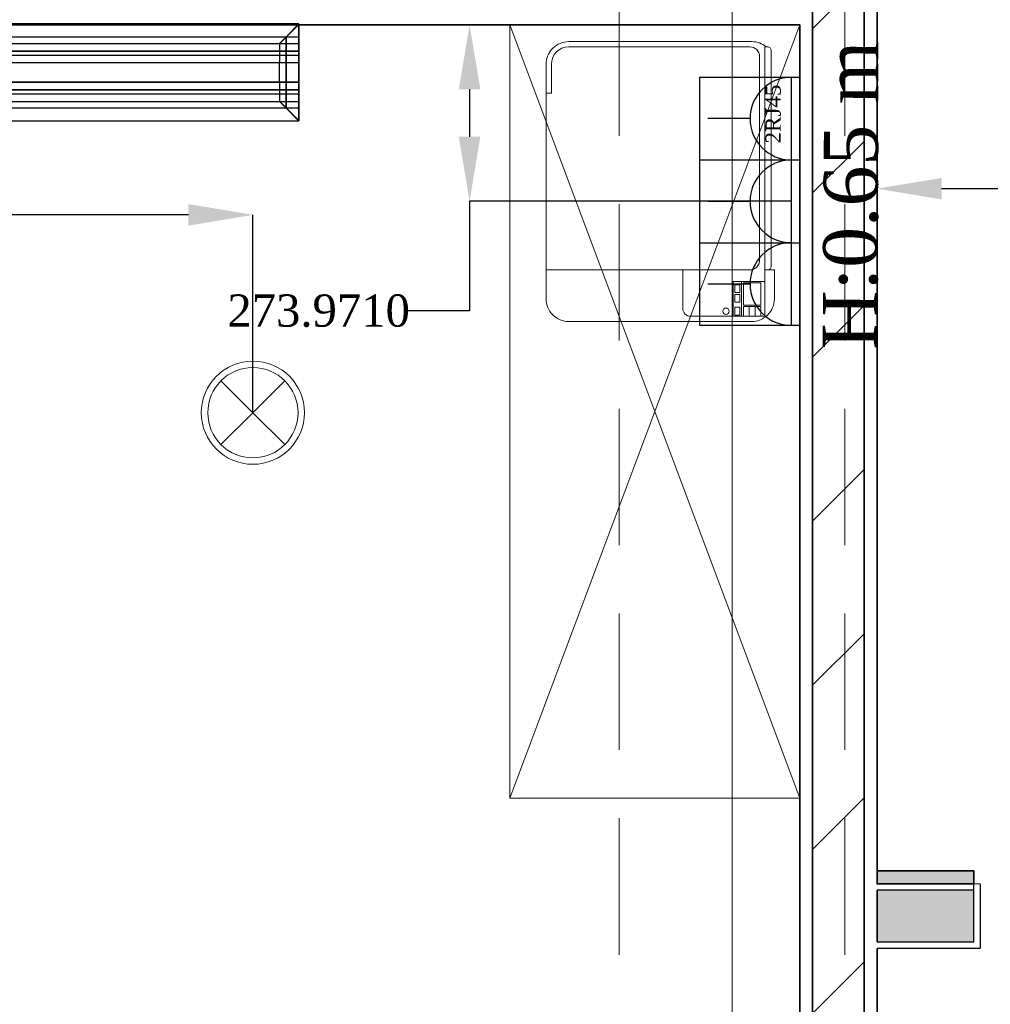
# Model space of a CAD drawing. Header units: inches. Extents: x -78787 to 29484, y -9517 to 23232.
# Tile 65 of 256: x -4774 to -3268, y -2766 to -1239. Entities that reach past the tile are written whole.
import ezdxf
from ezdxf.enums import TextEntityAlignment as Align

# ---------------------------------------------------------------- set-up
doc = ezdxf.new("R2010")
doc.units = ezdxf.units.IN
doc.header["$MEASUREMENT"] = 0
doc.linetypes.add('Dot & Dashed', pattern=[670.277762, 317.5, -176.388889, 0, -176.388874])
doc.linetypes.add('Hidden', pattern=[317.5, 211.666667, -105.833333])
for name, color, linetype in [('- განათება', 7, 'Continuous'), ('- მექანიკური ნაწილი', 7, 'Continuous'), ('- საშტეფცელო როზეტები', 7, 'Continuous'), ('Edges', 7, 'Continuous'), ('New_Structural - Bearing', 7, 'Continuous'), ('Structural - Bearing', 7, 'Continuous'), ('Structural - Grid', 7, 'Continuous')]:
    doc.layers.add(name, color=color, linetype=linetype)
for name, color, linetype, lineweight in [('New_Archicad Doors_Pen_No__1', 7, 'Continuous', 13), ('New_Interior - Furniture _Pen_No__1', 7, 'Continuous', 13), ('New_Structural - Bearing_Pen_No__1', 7, 'Continuous', 13), ('New_Structural - Bearing_Pen_No__6', 5, 'Continuous', 35)]:
    doc.layers.add(name, color=color, linetype=linetype, lineweight=lineweight)
for name, color, linetype, lineweight, true_color in [('New_Interior - Lamp_Pen_No__77', 7, 'Continuous', 20, 0xffeb28), ('New_Structural - Bearing_Pen_No__161', 7, 'Continuous', 13, 0x6a6a6a), ('New_Structural - Bearing_Pen_No__28', 7, 'Continuous', 35, 0xa80f02), ('New_Structural - Bearing_Pen_No__5', 7, 'Continuous', 25, 0x40a5ff), ('New_Structural - Bearing_Pen_No__57', 7, 'Continuous', 25, 0xdcd214), ('Structural - Bearing_Pen_No__102', 7, 'Continuous', 13, 0xcccccc), ('Structural - Grid_Pen_No__81', 7, 'Continuous', 20, 0x6a6a6a)]:
    doc.layers.add(name, color=color, linetype=linetype, lineweight=lineweight, true_color=true_color)
doc.styles.add('GENERATED_STYLE_2', font='txt')
doc.styles.get("Standard").update_dxf_attribs({"font": 'arial.ttf'})
doc.dimstyles.get("Standard").update_dxf_attribs({"dimtxt": 0.18, "dimasz": 0.18, "dimexe": 0.18, "dimexo": 0.0625, "dimgap": 0.09, "dimtad": 0, "dimtih": 1, "dimtoh": 1, "dimdec": 4, "dimzin": 0, "dimdsep": 46, "dimtxsty": 'Standard', "dimcen": 0.09, "dimadec": 0, "dimazin": 0, "dimtfac": 1, "dimtdec": 4, "dimtofl": 0, "dimtmove": 0, "dimatfit": 3, "dimfxl": 1, "dimtolj": 1, "dimtzin": 0, "dimarcsym": 0})

# ---------------------------------------------------------------- blocks, each defined once
blk = doc.blocks.new('Wall_32', base_point=(-28783.8, 14838))
at = {"layer": 'New_Structural - Bearing_Pen_No__57', "linetype": 'Continuous', "lineweight": 25, "true_color": 0xdcd214}
h = blk.add_hatch(dxfattribs=at)
h.set_pattern_fill('MASONRY_BLOCK', color=52, style=0, pattern_type=2)
h.set_pattern_definition([(45, (0, 0), (-127.2792, 127.2792), [])])
h.paths.add_polyline_path([(-28883.8, 19793), (-28883.8, 14838), (-28803.8, 14838), (-28803.8, 19793)])
at = {"layer": 'New_Structural - Bearing_Pen_No__6', "color": 5, "linetype": 'Continuous', "lineweight": 35}
for p, q in [((-28883.8, 19793), (-28883.8, 14838)), ((-28803.8, 14838), (-28803.8, 19793))]:
    blk.add_line(p, q, dxfattribs=at)
at = {"layer": 'New_Structural - Bearing_Pen_No__6', "color": 5, "linetype": 'Continuous', "lineweight": 35, "flags": 128}
for points in [[(-28783.8, 18460.3), (-28783.8, 20488)], [(-28903.8, 19773), (-28903.8, 14838)], [(-28783.8, 18350.3), (-28783.8, 18430.3)], [(-28783.8, 14838), (-28783.8, 18340.3)]]:
    blk.add_lwpolyline(points, dxfattribs=at)
blk = doc.blocks.new('Wall_34', base_point=(-28783.8, 19893))
at = {"layer": 'New_Structural - Bearing_Pen_No__6', "color": 5, "linetype": 'Continuous', "lineweight": 35, "flags": 128}
blk.add_lwpolyline([(-32030.5, 19773), (-28903.8, 19773)], dxfattribs=at)
blk = doc.blocks.new('Exterior Sliding Door')
at = {"layer": 'New_Archicad Doors_Pen_No__1', "color": 7, "linetype": 'Continuous', "lineweight": 13}
for p, q in [((-300, 45), (700, 45)), ((-300, 5), (-300, 45)), ((700, 45), (700, 5)), ((-490, 0), (-490, -100)), ((700, 5), (-300, 5)), ((490, 0), (490, -100)), ((-500, -100), (-490, -100)), ((500, -100), (490, -100))]:
    blk.add_line(p, q, dxfattribs=at)
blk = doc.blocks.new('Wall_83', base_point=(-16783.8, 18440.3))
at = {"layer": 'New_Structural - Bearing_Pen_No__57', "linetype": 'Continuous', "lineweight": 25, "true_color": 0xdcd214}
blk.add_hatch(color=52, dxfattribs=at).paths.add_polyline_path([(-28783.8, 18350.3), (-28633.8, 18350.3), (-28633.8, 18430.3), (-28783.8, 18430.3)])
at = {"layer": 'New_Structural - Bearing_Pen_No__1', "color": 7, "linetype": 'Continuous', "lineweight": 13}
blk.add_line((-28633.8, 18440.3), (-28623.8, 18440.3), dxfattribs=at)
at = {"layer": 'New_Structural - Bearing_Pen_No__1', "color": 7, "linetype": 'Continuous', "lineweight": 13, "flags": 128}
blk.add_lwpolyline([(-28783.8, 18430.3), (-28783.8, 18350.3)], dxfattribs=at)
at = {"layer": 'New_Structural - Bearing_Pen_No__5', "color": 161, "linetype": 'Continuous', "lineweight": 25, "true_color": 0x40a5ff}
for p, q in [((-28633.8, 18350.3), (-28633.8, 18440.3)), ((-28623.8, 18440.3), (-28623.8, 18340.3)), ((-28633.8, 18430.3), (-28783.8, 18430.3)), ((-28783.8, 18350.3), (-28633.8, 18350.3)), ((-28633.8, 18340.3), (-28623.8, 18340.3))]:
    blk.add_line(p, q, dxfattribs=at)
at = {"layer": 'New_Structural - Bearing_Pen_No__5', "color": 161, "linetype": 'Continuous', "lineweight": 25, "true_color": 0x40a5ff, "flags": 128}
blk.add_lwpolyline([(-28783.8, 18340.3), (-28633.8, 18340.3)], dxfattribs=at)
at = {"layer": 'New_Archicad Doors_Pen_No__1', "color": 7, "linetype": 'Continuous', "lineweight": 13, "zscale": 1000}
blk.add_blockref('Exterior Sliding Door', (-28133.8, 18440.3), dxfattribs=at)
blk = doc.blocks.new('Column_129', base_point=(-28708.8, 18450.3))
at = {"layer": 'New_Structural - Bearing_Pen_No__161', "linetype": 'Continuous', "lineweight": 0, "true_color": 0x6a6a6a}
blk.add_hatch(color=251, dxfattribs=at).paths.add_polyline_path([(-28633.8, 18440.3), (-28633.8, 18460.3), (-28783.8, 18460.3), (-28783.8, 18440.3)])
at = {"layer": 'New_Structural - Bearing_Pen_No__28', "color": 14, "linetype": 'Continuous', "lineweight": 35, "true_color": 0xa80f02, "flags": 128}
blk.add_lwpolyline([(-28633.8, 18440.3), (-28633.8, 18460.3), (-28783.8, 18460.3), (-28783.8, 18440.3)], close=True, dxfattribs=at)
blk = doc.blocks.new('Standard grid marker_2')
at = {"layer": 'Structural - Grid_Pen_No__81', "color": 251, "linetype": 'Continuous', "lineweight": 20, "true_color": 0x6a6a6a}
blk.add_line((1000, 0), (27734.9, 0), dxfattribs=at)
at = {"layer": 'Structural - Grid_Pen_No__81', "color": 251, "lineweight": 20, "true_color": 0x6a6a6a, "style": 'GENERATED_STYLE_2'}
for tag, p in [('AC_MarkerText_1_0', (-1.5, -46.7)), ('AC_MarkerText_1_1', (28933.4, -46.7))]:
    blk.add_attdef(tag, text='', height=100, rotation=270, dxfattribs=at).set_placement(p, align=Align.TOP_CENTER)
blk = doc.blocks.new('Wardrobe 01')
at = {"layer": 'New_Interior - Furniture _Pen_No__1', "color": 7, "linetype": 'Continuous', "lineweight": 13}
for p, q in [((1200, 0), (0, 450)), ((0, 0), (1200, 450))]:
    blk.add_line(p, q, dxfattribs=at)
at = {"layer": 'New_Interior - Furniture _Pen_No__1', "color": 7, "linetype": 'Continuous', "lineweight": 13, "flags": 128}
blk.add_lwpolyline([(0, 0), (1200, 0), (1200, 450), (0, 450)], close=True, dxfattribs=at)
blk = doc.blocks.new('Copier Desktop')
at = {"layer": 'New_Interior - Furniture _Pen_No__1', "color": 7, "linetype": 'Continuous', "lineweight": 13}
for p, q in [((80, 354), (80, 38)), ((354, 346), (354, 354)), ((399, 346), (354, 346)), ((426, 38), (426, 319)), ((20, 142), (80, 142)), ((8, 12.7), (8, 130)), ((8, 64), (62, 64)), ((22, 61.5), (9.5, 61.5)), ((9.5, 61.5), (9.5, 53.5)), ((22, 53.5), (22, 61.5)), ((42, 61.5), (30, 61.5)), ((30, 61.5), (30, 53.5)), ((42, 53.5), (42, 61.5)), ((57, 61.5), (45, 61.5)), ((45, 61.5), (45, 53.5)), ((57, 53.5), (57, 61.5)), ((62, 15), (62, 64)), ((8, 51), (62, 51)), ((23, 48), (8, 48)), ((8, 48), (8, 21)), ((9.5, 53.5), (22, 53.5)), ((23, 21), (23, 48)), ((60, 48), (25, 48)), ((25, 48), (25, 21)), ((30, 53.5), (42, 53.5)), ((45, 53.5), (57, 53.5)), ((60, 21), (60, 48)), ((8, 39), (23, 39)), ((8, 30), (23, 30)), ((8, 21), (23, 21)), ((25, 21), (60, 21)), ((95, 23), (411, 23)), ((8, 15), (80, 15))]:
    blk.add_line(p, q, dxfattribs=at)
at = {"layer": 'New_Interior - Furniture _Pen_No__1', "color": 7, "linetype": 'Continuous', "lineweight": 13, "flags": 128}
for points in [[(35, 0), (80, 0), (80, 15), (426, 15), (426, 12.7, 0.174158), (434, 35), (434, 319, 0.414214), (399, 354), (35, 354, 0.414214), (0, 319), (0, 35, 0.414214)], [(80, 15), (80, 11, 0.414214), (86, 5), (420, 5, 0.414214), (426, 11), (426, 15)]]:
    blk.add_lwpolyline(points, format="xyb", close=True, dxfattribs=at)
at = {"layer": 'New_Interior - Furniture _Pen_No__1', "color": 7, "linetype": 'Continuous', "lineweight": 13}
blk.add_circle((15.8, 75), 5, dxfattribs=at)
for centre, radius, start, end in [((399, 319), 27, 0, 90), ((20, 130), 12, 90, 180), ((95, 38), 15, 180, 270), ((411, 38), 15, 270, 0)]:
    blk.add_arc(centre, radius, start, end, dxfattribs=at)
blk = doc.blocks.new('Beam_6', base_point=(-29008.8, 14663))
at = {"layer": 'Structural - Bearing_Pen_No__102', "color": 254, "linetype": 'Dot & Dashed', "lineweight": 13, "true_color": 0xcccccc}
blk.add_line((-29008.8, 14663), (-29008.8, 32663), dxfattribs=at)
at = {"layer": 'Structural - Bearing_Pen_No__102', "color": 254, "linetype": 'Hidden', "lineweight": 13, "true_color": 0xcccccc}
for p, q in [((-29183.8, 14838), (-29183.8, 20488)), ((-28833.8, 14838), (-28833.8, 20488))]:
    blk.add_line(p, q, dxfattribs=at)
blk = doc.blocks.new('2 cali internetis rozeti')
at = {"layer": '- საშტეფცელო როზეტები', "color": 5}
for p, q in [((-9463.5, -8848.5), (-9463.5, -8783.2)), ((-9527.6, -8912.7), (-9399.3, -8912.7))]:
    blk.add_line(p, q, dxfattribs=at)
blk.add_arc((-9463.5, -8912.7), 64.1, 0, 180, dxfattribs=at)
at = {"layer": '- საშტეფცელო როზეტები', "color": 1, "insert": (-9502, -8872.5), "char_height": 23.657, "attachment_point": 1}
blk.add_mtext_dynamic_manual_height_columns('{\\fSylfaen|b0|i0|c0|p18;2RJ45}', width=4.298, gutter_width=0.0538, heights=[0], dxfattribs=at)
blk = doc.blocks.new('3-იანი ჩარჩო')
at = {"layer": '- საშტეფცელო როზეტები', "color": 5}
for points in [[(8472, 3410.2), (8472, 3565.2), (8600.2, 3565.2)], [(8600.2, 3565.2), (8728.5, 3565.2)], [(8600.2, 3565.2), (8600.2, 3410.2)], [(8728.5, 3565.2), (8856.8, 3565.2), (8856.8, 3410.2), (8728.5, 3410.2)], [(8728.5, 3565.2), (8728.5, 3410.2)], [(8600.2, 3410.2), (8472, 3410.2)], [(8728.5, 3410.2), (8600.2, 3410.2)]]:
    blk.add_lwpolyline(points, dxfattribs=at)
blk = doc.blocks.new('- საშტეფცელო როზეტი IP22')
at = {"layer": '- საშტეფცელო როზეტები', "color": 5}
for p, q in [((8536.7, 3822.7), (8536.7, 3888.1)), ((8472.6, 3758.6), (8600.9, 3758.6))]:
    blk.add_line(p, q, dxfattribs=at)
blk.add_arc((8536.7, 3758.6), 64.1, 0, 180, dxfattribs=at)
blk = doc.blocks.new('lineardiffplan')
blk.add_lwpolyline([(393.1, 274.9), (1492.8, 274.9), (1492.8, 124.4), (393.1, 124.4)], close=True)
at = {"layer": 'Edges'}
for p, q in [((392.8, 274.9), (392.8, 274.6)), ((393.1, 274.9), (392.8, 274.9)), ((422.8, 244.9), (392.8, 274.9)), ((392.8, 274.6), (392.9, 274.5)), ((392.9, 125.2), (392.9, 274.5)), ((412.4, 255), (392.9, 274.5)), ((393.1, 274.9), (393.2, 274.8)), ((393.2, 274.8), (412.7, 255.3)), ((1462.8, 244.9), (1492.8, 274.9)), ((1472.9, 255.3), (1492.4, 274.8)), ((1473.2, 254.9), (1492.8, 274.5)), ((1492.4, 274.8), (1492.5, 274.9)), ((1492.8, 274.9), (1492.5, 274.9)), ((1492.8, 274.5), (1492.8, 274.9)), ((1492.8, 274.5), (1492.8, 274.5)), ((1492.8, 125.4), (1492.8, 274.5)), ((1492.8, 255.3), (392.9, 255.3)), ((392.9, 254.9), (1492.8, 254.9)), ((392.9, 244.9), (1492.8, 244.9)), ((412.4, 144.7), (412.4, 255)), ((412.8, 254.6), (412.4, 255)), ((412.7, 255.3), (413.1, 254.9)), ((412.8, 145.1), (412.8, 254.6)), ((412.8, 254.6), (422.8, 244.6)), ((413.1, 254.9), (423.1, 244.9)), ((422.8, 244.6), (422.8, 244.9)), ((422.8, 244.9), (423.1, 244.9)), ((422.8, 244.6), (422.8, 244.6)), ((422.8, 244.6), (422.8, 233.2)), ((423.1, 244.9), (423.1, 244.9)), ((1472.5, 254.9), (1462.5, 244.9)), ((1462.5, 244.9), (1462.5, 244.9)), ((1462.5, 244.9), (1462.8, 244.9)), ((1462.8, 244.9), (1462.9, 244.6)), ((1462.8, 244.5), (1462.9, 244.6)), ((1462.8, 233.2), (1462.8, 244.5)), ((1462.9, 244.6), (1472.8, 254.5)), ((1472.9, 255.3), (1472.5, 254.9)), ((1472.8, 254.5), (1473.2, 254.9)), ((1472.8, 254.5), (1472.8, 145.3)), ((1473.2, 144.9), (1473.2, 254.9)), ((392.9, 233.2), (1492.8, 233.2)), ((392.9, 233), (1492.8, 233)), ((422.8, 233), (422.8, 233.2)), ((422.8, 226.8), (422.8, 233)), ((1462.8, 233), (1462.8, 233.2)), ((1462.8, 226.8), (1462.8, 233)), ((392.9, 226.8), (1492.8, 226.8)), ((392.9, 226.5), (1492.8, 226.5)), ((392.9, 214.9), (1492.8, 214.9)), ((1492.8, 214.8), (392.9, 214.8)), ((422.4, 214.9), (422.3, 214.9)), ((422.8, 214.9), (422.4, 214.9)), ((422.8, 226.5), (422.8, 226.8)), ((422.8, 214.9), (422.8, 226.5)), ((422.8, 184.9), (422.8, 214.9)), ((423.2, 214.9), (422.8, 214.9)), ((423.2, 214.8), (422.8, 214.9)), ((423.2, 214.8), (423.2, 214.9)), ((423.2, 214.8), (423.2, 184.9)), ((1462.8, 214.9), (1462.4, 214.9)), ((1462.4, 214.9), (1462.4, 214.8)), ((1462.8, 214.9), (1462.4, 214.8)), ((1462.4, 184.9), (1462.4, 214.8)), ((1462.8, 226.5), (1462.8, 226.8)), ((1462.8, 214.9), (1462.8, 226.5)), ((1462.8, 214.9), (1462.8, 184.9)), ((1462.8, 214.9), (1463.2, 214.9)), ((1463.2, 214.9), (1463.3, 214.9)), ((1492.8, 184.9), (392.9, 184.9)), ((422.4, 184.9), (422.3, 184.9)), ((422.8, 184.9), (422.4, 184.9)), ((422.8, 184.9), (423.2, 184.9)), ((422.8, 173.2), (422.8, 184.9)), ((1462.4, 184.9), (1462.8, 184.9)), ((1462.8, 173.2), (1462.8, 184.9)), ((1463.2, 184.9), (1462.8, 184.9)), ((1463.2, 184.9), (1463.3, 184.9)), ((392.9, 173.2), (1492.8, 173.2)), ((392.9, 173), (1492.8, 173)), ((422.8, 173), (422.8, 173.2)), ((422.8, 173), (422.8, 166.8)), ((1462.8, 173), (1462.8, 173.2)), ((1462.8, 166.8), (1462.8, 173)), ((392.8, 124.9), (422.8, 154.9)), ((392.9, 166.8), (1492.8, 166.8)), ((392.9, 166.5), (1492.8, 166.5)), ((392.9, 154.9), (1492.8, 154.9)), ((412.8, 145.1), (422.8, 155.1)), ((423.1, 154.8), (413.1, 144.9)), ((422.8, 166.5), (422.8, 166.8)), ((422.8, 155.1), (422.8, 166.5)), ((422.8, 154.9), (422.8, 155.1)), ((422.8, 155.1), (422.8, 155.1)), ((423.1, 154.8), (422.8, 154.9)), ((423.1, 154.8), (423.1, 154.9)), ((1462.5, 154.8), (1462.4, 154.9)), ((1462.8, 154.9), (1462.5, 154.8)), ((1462.5, 154.8), (1472.4, 144.9)), ((1462.8, 166.5), (1462.8, 166.8)), ((1462.8, 155.3), (1462.8, 166.5)), ((1462.9, 155.2), (1462.8, 155.3)), ((1462.9, 155.2), (1462.8, 154.9)), ((1462.8, 154.9), (1492.8, 124.9)), ((1472.8, 145.3), (1462.9, 155.2)), ((1492.8, 144.9), (392.9, 144.9)), ((392.9, 125.2), (412.4, 144.7)), ((392.9, 144.5), (1492.8, 144.5)), ((412.7, 144.5), (393.2, 124.9)), ((412.8, 145.1), (412.4, 144.7)), ((412.7, 144.5), (413.1, 144.9)), ((1472.4, 144.9), (1472.8, 144.5)), ((1473.2, 144.9), (1472.8, 145.3)), ((1472.8, 144.5), (1492.4, 124.9)), ((1473.2, 144.9), (1492.8, 125.4)), ((392.9, 125.2), (392.8, 125.1)), ((392.8, 125.1), (392.8, 124.9)), ((392.8, 124.9), (393.1, 124.9)), ((393.2, 124.9), (393.1, 124.9)), ((1492.4, 124.9), (1492.8, 124.9)), ((1492.4, 124.9), (1492.4, 124.9)), ((1492.8, 125.3), (1492.8, 125.4)), ((1492.8, 124.9), (1492.8, 125.3))]:
    blk.add_line(p, q, dxfattribs=at)
blk = doc.blocks.new('Recessed Spot')
at = {"layer": 'New_Interior - Lamp_Pen_No__77', "color": 2, "linetype": 'Continuous', "lineweight": 20, "true_color": 0xffeb28}
for q in [(-49.5, 49.5), (49.5, 49.5), (-49.5, -49.5), (49.5, -49.5)]:
    blk.add_line((0, 0), q, dxfattribs=at)
at = {"layer": 'New_Interior - Lamp_Pen_No__77', "color": 2, "linetype": 'Continuous', "lineweight": 20, "true_color": 0xffeb28, "flags": 128}
blk.add_lwpolyline([(80, 0, 1), (-80, 0, 1)], format="xyb", close=True, dxfattribs=at)
at = {"layer": 'New_Interior - Lamp_Pen_No__77', "color": 2, "linetype": 'Continuous', "lineweight": 20, "true_color": 0xffeb28}
blk.add_circle((0, 0), 70, dxfattribs=at)
blk = doc.blocks.new('*D687')
at = {"layer": '- განათება', "color": 0, "lineweight": -2, "transparency": 16777216}
for p, q in [((-5841.3, -1848.4), (-5841.3, -1541.3)), ((-5741.3, -1541.5), (-5357.9, -1541.5)), ((-4512.5, -1541.5), (-5058.8, -1541.5)), ((-4412.5, -1848.4), (-4412.5, -1541.3))]:
    blk.add_line(p, q, dxfattribs=at)
at = {"layer": '- განათება', "color": 0, "transparency": 16777216}
for points in [[(-5741.3, -1524.8), (-5741.3, -1558.2), (-5841.3, -1541.5)], [(-4512.5, -1524.8), (-4512.5, -1558.2), (-4412.5, -1541.5)]]:
    blk.add_solid(points, dxfattribs=at)
at = {"layer": 'Defpoints', "color": 0, "transparency": 16777216}
for p in [(-5841.3, -1541.5), (-5841.3, -1848.5), (-4412.5, -1848.5)]:
    blk.add_point(p, dxfattribs=at)
at = {"layer": '- განათება', "color": 0, "transparency": 16777216, "insert": (-5208.3, -1541.5), "char_height": 50, "attachment_point": 5}
blk.add_mtext('\\A1;{\\fSylfaen|b0|i0|c0|p18;1428.8088}', dxfattribs=at)
blk = doc.blocks.new('*D1025')
at = {"layer": '- განათება', "color": 0, "lineweight": -2, "transparency": 16777216}
for p, q in [((-3444.1, -1655.2), (-3444.1, -1500.8)), ((-3344.1, -1500.9), (-2983.7, -1500.9)), ((-2394.1, -1500.9), (-2684.4, -1500.9)), ((-2294.1, -1636), (-2294.1, -1500.8))]:
    blk.add_line(p, q, dxfattribs=at)
at = {"layer": '- განათება', "color": 0, "transparency": 16777216}
for points in [[(-3344.1, -1484.3), (-3344.1, -1517.6), (-3444.1, -1500.9)], [(-2394.1, -1484.3), (-2394.1, -1517.6), (-2294.1, -1500.9)]]:
    blk.add_solid(points, dxfattribs=at)
at = {"layer": 'Defpoints', "color": 0, "transparency": 16777216}
for p in [(-2294.1, -1500.9), (-2294.1, -1636), (-3444.1, -1655.3)]:
    blk.add_point(p, dxfattribs=at)
at = {"layer": '- განათება', "color": 0, "transparency": 16777216, "insert": (-2834, -1500.9), "char_height": 50, "attachment_point": 5}
blk.add_mtext('\\A1;{\\fSylfaen|b0|i0|c0|p18;1150.0000}', dxfattribs=at)
blk = doc.blocks.new('*D1210')
at = {"layer": '- საშტეფცელო როზეტები', "color": 0, "lineweight": -2, "transparency": 16777216}
for p, q in [((-3625.6, -1246.6), (-4076.5, -1246.6)), ((-4076.3, -1346.6), (-4076.3, -1420.5)), ((-3577.1, -1520.5), (-4076.5, -1520.5)), ((-4076.3, -1520.5), (-4076.3, -1690.5)), ((-4076.3, -1690.5), (-4176.3, -1690.5))]:
    blk.add_line(p, q, dxfattribs=at)
at = {"layer": '- საშტეფცელო როზეტები', "color": 0, "transparency": 16777216}
for points in [[(-4093, -1346.6), (-4059.7, -1346.6), (-4076.3, -1246.6)], [(-4093, -1420.5), (-4059.7, -1420.5), (-4076.3, -1520.5)]]:
    blk.add_solid(points, dxfattribs=at)
at = {"layer": 'Defpoints', "color": 0, "transparency": 16777216}
for p in [(-4076.3, -1246.6), (-3625.5, -1246.6), (-3577, -1520.5)]:
    blk.add_point(p, dxfattribs=at)
at = {"layer": '- საშტეფცელო როზეტები', "color": 0, "transparency": 16777216, "insert": (-4310.5, -1690.5), "char_height": 50, "attachment_point": 5}
blk.add_mtext('\\A1;{\\fSylfaen|b0|i0|c0|p18;273.9710}', dxfattribs=at)

msp = doc.modelspace()

# ---------------------------------------------------------------- block references
at = {"layer": '- განათება', "color": 2, "linetype": 'Continuous', "lineweight": 20, "true_color": 0xffeb28, "zscale": 1000}
msp.add_blockref('Recessed Spot', (-4412.51954, -1848.45592), dxfattribs=at)
at = {"layer": '- მექანიკური ნაწილი', "xscale": -1, "rotation": 180}
msp.add_blockref('lineardiffplan', (-5833.93886, -1120.82654), dxfattribs=at)
at = {"layer": '- საშტეფცელო როზეტები', "color": 5, "rotation": 89.99999999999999}
msp.add_blockref('3-იანი ჩარჩო', (-153.86493, -10184.92113), dxfattribs=at)
at = {"layer": '- საშტეფცელო როზეტები', "rotation": 89.99999999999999}
for name, p in [('2 cali internetis rozeti', (-12489.70433, 8071.17966)), ('- საშტეფცელო როზეტი IP22', (181.51735, -10057.29137)), ('- საშტეფცელო როზეტი IP22', (181.51735, -10185.55832))]:
    msp.add_blockref(name, p, dxfattribs=at)
at = {"layer": 'New_Interior - Furniture _Pen_No__1', "color": 7, "linetype": 'Continuous', "lineweight": 13, "zscale": 1000, "rotation": 89.99999999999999}
for name, p in [('Wardrobe 01', (-3564.06848, -2446.57882)), ('Copier Desktop', (-3603.44167, -1706.88667))]:
    msp.add_blockref(name, p, dxfattribs=at)
at = {"layer": 'New_Structural - Bearing', "color": 7, "lineweight": 35}
for name, p in [('Wall_32', (-3444.06848, -6181.64486)), ('Wall_34', (-3444.06848, -1126.57882)), ('Wall_83', (8555.93152, -2579.2879))]:
    msp.add_blockref(name, p, dxfattribs=at)
at = {"layer": 'New_Structural - Bearing', "color": 14, "lineweight": 35, "true_color": 0xa80f02}
msp.add_blockref('Column_129', (-3369.06848, -2569.2879), dxfattribs=at)
at = {"layer": 'Structural - Bearing', "color": 254, "lineweight": 13, "true_color": 0xcccccc}
msp.add_blockref('Beam_6', (-3669.06848, -6356.64486), dxfattribs=at)
at = {"layer": 'Structural - Grid', "color": 8, "linetype": 'Continuous', "lineweight": 15, "zscale": 1000, "rotation": 90}
msp.add_blockref('Standard grid marker_2', (-3669.06848, -9316.57065), dxfattribs=at)

# ---------------------------------------------------------------- texts
at = {"layer": '- საშტეფცელო როზეტები', "color": 5, "insert": (-3525.84257, -1271.16532), "char_height": 83.9644685, "attachment_point": 3, "rotation": 89.68932566}
msp.add_mtext_dynamic_manual_height_columns('{\\fSylfaen|b0|i0|c0|p18;H:0.65 m}', width=710.9466492, gutter_width=1.70068, heights=[0], dxfattribs=at)

# ---------------------------------------------------------------- dimensions: what is measured, and where the dimension line sits
at = {"layer": '- განათება', "color": 1}
dim = msp.add_linear_dim(base=(-2294.06848, -1500.94626), p1=(-3444.06848, -1655.27518), p2=(-2294.06848, -1636.0366), text='{\\fSylfaen|b0|i0|c0|p18;<>}', dimstyle='Standard', override={"dimtxt": 50, "dimasz": 100}, dxfattribs=at)
dim.commit()
dim.dimension.update_dxf_attribs({"geometry": '*D1025', "text_midpoint": (-2834.03338, -1500.94626), "dimtype": 160})
dim = msp.add_linear_dim(base=(-5841.32836, -1541.5), p1=(-4412.51954, -1848.45592), p2=(-5841.32836, -1848.45592), angle=180, text='{\\fSylfaen|b0|i0|c0|p18;<>}', dimstyle='Standard', override={"dimtxt": 50, "dimasz": 100}, dxfattribs=at)
dim.commit()
dim.dimension.update_dxf_attribs({"geometry": '*D687', "text_midpoint": (-5208.3373, -1541.5), "dimtype": 160})
at = {"layer": '- საშტეფცელო როზეტები', "color": 1}
dim = msp.add_linear_dim(base=(-4076.333567, -1246.578815), p1=(-3577.03963, -1520.54977), p2=(-3625.5, -1246.578815), angle=90, text='{\\fSylfaen|b0|i0|c0|p18;<>}', dimstyle='Standard', override={"dimtxt": 50, "dimasz": 100}, dxfattribs=at)
dim.commit()
dim.dimension.update_dxf_attribs({"geometry": '*D1210', "text_midpoint": (-4310.5, -1690.5), "dimtype": 160})

doc.saveas('drawing.dxf')
